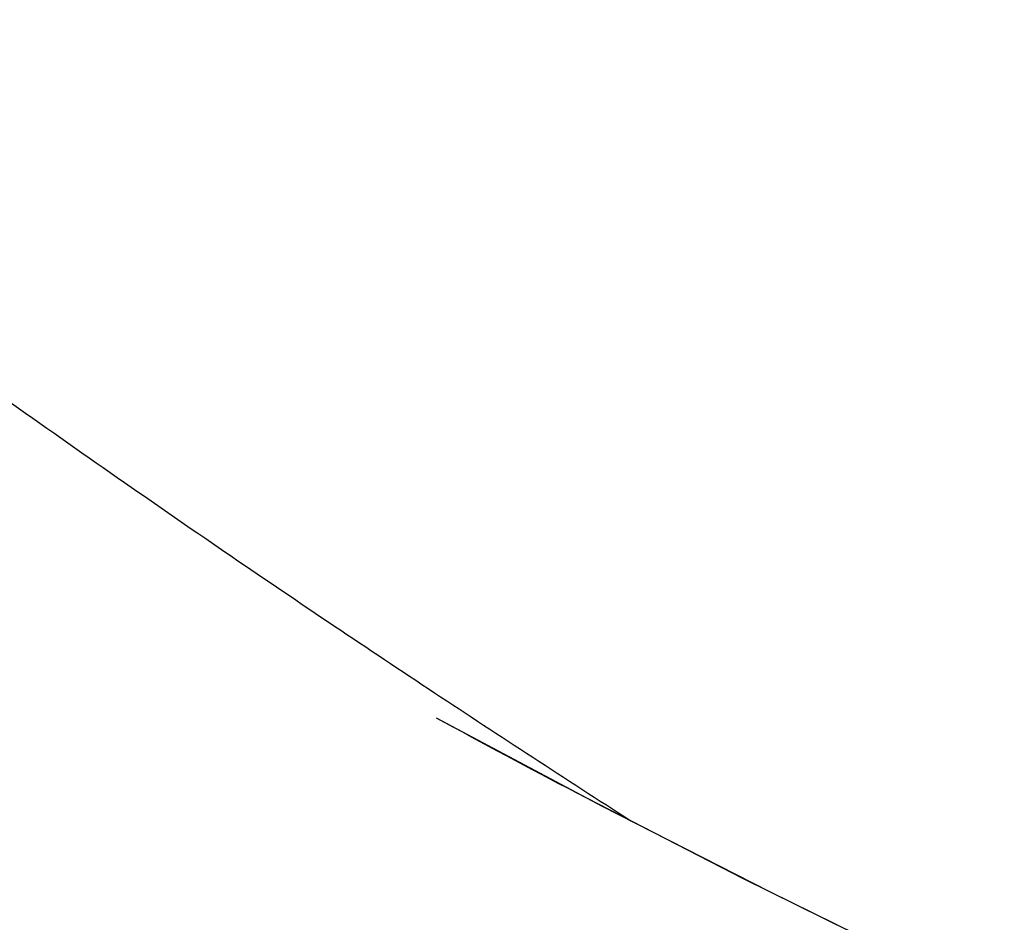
# Model space of a CAD drawing. Header units: millimetres. Extents: x 0 to 210, y 0 to 297.
# Tile 66 of 140: x 32.667 to 33.125, y 271.093 to 271.512. Entities that reach past the tile are written whole.
import ezdxf

# ---------------------------------------------------------------- set-up
doc = ezdxf.new("R2010")
doc.units = ezdxf.units.MM
doc.header["$LTSCALE"] = 19.36
doc.linetypes.add('HIDDEN', pattern=[0.2, 0.1, -0.1])
doc.layers.add('DEFAULT_2', color=7, linetype='HIDDEN')

msp = doc.modelspace()

# ---------------------------------------------------------------- linework, layer by layer
at = {"layer": 'DEFAULT_2', "color": 7}
for points, start_tangent, end_tangent in [([(32.95092, 271.13976), (32.9053, 271.1693), (32.85956, 271.19933), (32.81307, 271.2303), (32.7652, 271.26271), (32.71535, 271.29707), (32.6629, 271.33389), (32.60729, 271.37376), (32.54798, 271.41726), (32.48445, 271.46503), (32.41623, 271.51775), (32.34291, 271.57616), (32.26414, 271.64104), (32.17963, 271.71325), (32.08921, 271.79368), (31.99279, 271.88333), (31.89044, 271.98324), (31.78234, 272.09452), (31.66887, 272.21835), (31.5506, 272.35595), (31.42822, 272.5087), (31.3025, 272.67831), (31.17529, 272.86532), (31.04927, 273.0691), (30.92703, 273.28873), (30.81107, 273.52295), (30.70374, 273.7701), (30.6071, 274.02817), (30.5229, 274.2948), (30.45244, 274.56737), (30.39659, 274.84309), (30.35573, 275.11905), (30.32976, 275.39234), (30.31809, 275.66017), (30.31969, 275.91987), (30.33317, 276.16905), (30.35683, 276.40556), (30.3888, 276.62782), (30.4276, 276.83688), (30.47187, 277.03323), (30.52034, 277.21717), (30.5719, 277.38909), (30.62555, 277.54948), (30.68044, 277.69885), (30.73583, 277.83778), (30.79111, 277.96688), (30.84578, 278.08675), (30.89943, 278.19801), (30.95174, 278.30129), (31.0025, 278.39722), (31.05148, 278.48628), (31.09837, 278.56869), (31.14284, 278.64459), (31.18462, 278.71414), (31.22362, 278.77773)], (-7.358307, 4.734225), (4.605207, 7.439733)), ([(31.05171, 272.83639), (31.73525, 272.0162), (32.86038, 271.18779)], (1.375934, -2.052686), (2.17123, -1.179911)), ([(39.60641, 271.85932), (38.98686, 271.34821), (38.07227, 270.81811), (37.08925, 270.47375), (36.03008, 270.31993), (34.94443, 270.38095), (33.89907, 270.66052), (32.95092, 271.13976)], (-5.230344, -4.971253), (-6.057819, 3.897511)), ([(32.86038, 271.18779), (34.16758, 270.6944), (35.55948, 270.57276), (36.93243, 270.83194), (37.795, 271.21273)], (4.523943, -2.458446), (4.499406, 2.503432)), ([(32.86039, 271.1878), (32.92545, 271.15304), (34.23961, 270.67853), (35.63312, 270.57696)], (2.527091, -1.373877), (2.862072, 0.183751))]:
    msp.add_spline(points, degree=3, dxfattribs=dict(at, start_tangent=start_tangent, end_tangent=end_tangent))

doc.saveas('drawing.dxf')
